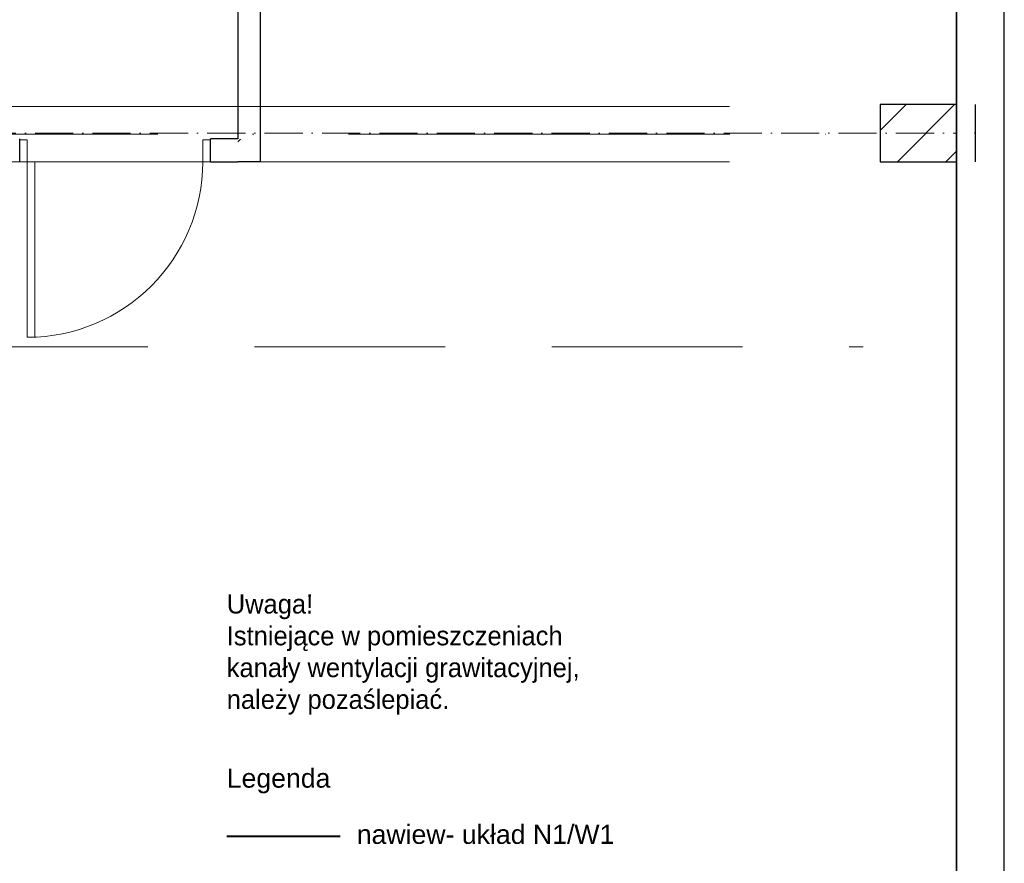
# Model space of a CAD drawing. Header units: millimetres. Extents: x 1700 to 4670, y 990 to 3874.
# Tile 105 of 110: x 4153 to 4670, y 1855 to 2297. Entities that reach past the tile are written whole.
import ezdxf

# ---------------------------------------------------------------- set-up
doc = ezdxf.new("R2010")
doc.units = ezdxf.units.MM
for name, pattern in [('Kropki i Kreski', [300, 200, -50, 0, -50]), ('Przerywana długa', [780, 500, -280]), ('Wipeout_Contour', [1000, 0, -1000])]:
    doc.linetypes.add(name, pattern=pattern)
doc.layers.get('0').update_dxf_attribs({"lineweight": 0})
for name, color, linetype, lineweight in [('CP_FRAME', 7, 'Continuous', 35), ('Nowe_410-K Osie_Nr_pióra__18', 9, 'Continuous', 13), ('Nowe_420-K Ściany_Nr_pióra__27', 7, 'Continuous', 25), ('Nowe_450-K Belki_Nr_pióra__69', 7, 'Continuous', 13), ('Nowe_450-K Belki_Nr_pióra__90', 7, 'Continuous', 13), ('Nowe_Drzwi Archicad_Nr_pióra__23', 7, 'Continuous', 15), ('Nowe_Drzwi Archicad_Nr_pióra__27', 7, 'Continuous', 25), ('Nowe_Drzwi Archicad_Nr_pióra__3', 7, 'Continuous', 13), ('WEN_N1-_ZLICZAC', 170, 'Continuous', 40)]:
    doc.layers.add(name, color=color, linetype=linetype, lineweight=lineweight)
for name, color, linetype in [('CP_LINENORM', 253, 'Continuous'), ('Nowe_420-K Ściany', 7, 'Continuous'), ('Nowe_Drzwi Archicad', 7, 'Continuous'), ('opisy mt', 7, 'Continuous')]:
    doc.layers.add(name, color=color, linetype=linetype)
pattern_1 = [(45, (2028.786, 2819.407), (-12.72792, 12.72792), [])]

# ---------------------------------------------------------------- blocks, each defined once
blk = doc.blocks.new('A2_POZIOM')
at = {"linetype": 'Continuous'}
blk.add_lwpolyline([(-569, 0), (0, 0), (0, 410), (-569, 410)], close=True, dxfattribs=at)
at = {"layer": 'CP_LINENORM', "linetype": 'Continuous'}
blk.add_lwpolyline([(-589, -5), (5, -5), (5, 415), (-589, 415)], close=True, dxfattribs=at)

msp = doc.modelspace()

# ---------------------------------------------------------------- linework, layer by layer
at = {"linetype": 'Przerywana długa', "ltscale": 0.2}
msp.add_line((3808.53, 2125.43), (4595.84, 2125.43), dxfattribs=at)
at = {"layer": 'WEN_N1-_ZLICZAC'}
msp.add_line((4262.01, 1868.87), (4321.51, 1868.87), dxfattribs=at)

# ---------------------------------------------------------------- texts
at = {"layer": 'opisy mt', "linetype": 'Continuous', "lineweight": 18, "char_height": 10, "width": 194.1959, "attachment_point": 1}
for s, insert in [('Uwaga!\\PIstniejące w pomieszczeniach kanały wentylacji grawitacyjnej, należy pozaślepiać.', (4262.01, 1995.54)), ('{\\fArial|b0|i0|c238|p34;Legenda}', (4262.01, 1904.22)), ('{\\fArial|b0|i0|c238|p34;nawiew- układ N1/W1}', (4330.21, 1874.74))]:
    msp.add_mtext(s, dxfattribs=dict(at, insert=insert))

# ---------------------------------------------------------------- wipeouts: each hides what was drawn before it
at = {"color": 252, "linetype": 'Wipeout_Contour', "lineweight": 0, "ltscale": 106614.595201}
msp.add_wipeout([(4654.79, 2252.41), (4604.79, 2252.41), (4604.79, 2222.41), (4654.79, 2222.41)], dxfattribs=at).dxf.layer = 'Nowe_420-K Ściany'
at = {"color": 252, "linetype": 'Wipeout_Contour', "lineweight": 0, "ltscale": 69602.693735}
msp.add_wipeout([(4267.79, 2234.41), (4267.79, 2222.41), (4279.79, 2222.41)], dxfattribs=at).dxf.layer = 'Nowe_420-K Ściany'

# ---------------------------------------------------------------- next in the draw order: hatches: boundary and pattern name
at = {"layer": 'Nowe_420-K Ściany', "linetype": 'Continuous', "lineweight": 0}
h = msp.add_hatch(dxfattribs=at)
h.set_pattern_fill('Bloczki_ceramiczne_0001', color=252, scale=0.1, style=0, pattern_type=2)
h.set_pattern_definition(pattern_1)
h.paths.add_polyline_path([(4644.85, 2237.41), (4644.85, 2222.41), (4654.79, 2222.41), (4654.79, 2236.91), (4654.79, 2237.41)])
h.paths.add_polyline_path([(4654.79, 2252.41), (4604.79, 2252.41), (4604.79, 2222.41), (4654.79, 2222.41)])
h = msp.add_hatch(dxfattribs=at)
h.set_pattern_fill('Bloczki_ceramiczne_0001', color=252, scale=0.1, style=0, pattern_type=2)
h.set_pattern_definition(pattern_1)
h.paths.add_polyline_path([(4267.79, 2234.41), (4267.79, 2222.41), (4279.79, 2222.41)])

# ---------------------------------------------------------------- next in the draw order: linework, layer by layer
at = {"layer": 'Nowe_410-K Osie_Nr_pióra__18', "color": 9, "linetype": 'Kropki i Kreski', "lineweight": 13, "ltscale": 0.1}
msp.add_line((4654.22, 2237.41), (4654.79, 2237.41), dxfattribs=at)
at = {"layer": 'Nowe_420-K Ściany_Nr_pióra__27', "color": 252, "linetype": 'Continuous', "lineweight": 25}
for points in [[(4644.85, 2252.41), (4604.79, 2252.41)], [(4604.79, 2222.41), (4644.85, 2222.41)]]:
    msp.add_lwpolyline(points, dxfattribs=at)
at = {"layer": 'Nowe_420-K Ściany_Nr_pióra__27', "color": 252, "linetype": 'Continuous', "lineweight": 25, "flags": 128}
for points in [[(4604.79, 2252.41), (4604.79, 2222.41)], [(4654.79, 2222.41), (4654.79, 2252.41)]]:
    msp.add_lwpolyline(points, dxfattribs=at)
at = {"layer": 'Nowe_450-K Belki_Nr_pióra__90', "color": 252, "linetype": 'Przerywana długa', "lineweight": 13}
for p, q in [((4604.79, 2222.41), (4604.79, 2251.41)), ((4654.79, 2222.41), (4654.79, 2251.41))]:
    msp.add_line(p, q, dxfattribs=at)

# ---------------------------------------------------------------- next in the draw order: wipeouts: each hides what was drawn before it
at = {"color": 252, "linetype": 'Wipeout_Contour', "lineweight": 0, "ltscale": 69686.968561}
msp.add_wipeout([(4267.79, 2234.41), (4279.79, 2222.41), (4279.79, 2234.41)], dxfattribs=at).dxf.layer = 'Nowe_420-K Ściany'

# ---------------------------------------------------------------- next in the draw order: hatches: boundary and pattern name
at = {"layer": 'Nowe_420-K Ściany', "linetype": 'Continuous', "lineweight": 0}
h = msp.add_hatch(dxfattribs=at)
h.set_pattern_fill('Bloczki_ceramiczne_0001', color=252, scale=0.1, style=0, pattern_type=2)
h.set_pattern_definition(pattern_1)
h.paths.add_polyline_path([(4267.79, 2234.41), (4279.79, 2222.41), (4279.79, 2234.41)])

# ---------------------------------------------------------------- next in the draw order: linework, layer by layer
at = {"layer": 'Nowe_420-K Ściany_Nr_pióra__27', "color": 252, "linetype": 'Continuous', "lineweight": 25, "flags": 128}
msp.add_lwpolyline([(4279.79, 2222.41), (4267.79, 2222.41)], dxfattribs=at)

# ---------------------------------------------------------------- next in the draw order: wipeouts: each hides what was drawn before it
at = {"color": 252, "linetype": 'Wipeout_Contour', "lineweight": 0, "ltscale": 91419.039264}
msp.add_wipeout([(4279.79, 2234.41), (4279.79, 2655.41), (4267.79, 2655.41), (4267.79, 2234.41)], dxfattribs=at).dxf.layer = 'Nowe_420-K Ściany'

# ---------------------------------------------------------------- next in the draw order: linework, layer by layer
at = {"layer": 'Nowe_410-K Osie_Nr_pióra__18', "color": 9, "linetype": 'Kropki i Kreski', "lineweight": 13, "ltscale": 0.1}
msp.add_line((2897.29, 2237.41), (4644.85, 2237.41), dxfattribs=at)
at = {"layer": 'Nowe_420-K Ściany_Nr_pióra__27', "color": 252, "linetype": 'Continuous', "lineweight": 25, "flags": 128}
for points in [[(4267.79, 2655.41), (4267.79, 2234.41)], [(4279.79, 2222.41), (4279.79, 2395.41)]]:
    msp.add_lwpolyline(points, dxfattribs=at)
at = {"layer": 'Nowe_450-K Belki_Nr_pióra__90', "color": 252, "linetype": 'Przerywana długa', "lineweight": 13}
msp.add_line((4025.79, 2251.41), (4604.79, 2251.41), dxfattribs=at)

# ---------------------------------------------------------------- next in the draw order: wipeouts: each hides what was drawn before it
at = {"color": 252, "linetype": 'Wipeout_Contour', "lineweight": 0, "ltscale": 92349.682149}
msp.add_wipeout([(4253.4, 2234.41), (4253.4, 2222.41), (4267.79, 2222.41), (4267.79, 2234.41)], dxfattribs=at).dxf.layer = 'Nowe_420-K Ściany'

# ---------------------------------------------------------------- next in the draw order: wipeouts: each hides what was drawn before it
at = {"color": 252, "linetype": 'Wipeout_Contour', "lineweight": 0, "ltscale": 90141.680707}
msp.add_wipeout([(4153.4, 2222.41), (4253.4, 2222.41), (4253.4, 2234.41), (4153.4, 2234.41)], dxfattribs=at).dxf.layer = 'Nowe_420-K Ściany'

# ---------------------------------------------------------------- next in the draw order: linework, layer by layer
at = {"layer": 'Nowe_420-K Ściany_Nr_pióra__27', "color": 252, "linetype": 'Continuous', "lineweight": 25}
for p, q in [((4153.4, 2233.91), (4153.4, 2234.41)), ((4153.4, 2222.41), (4153.4, 2233.91)), ((4253.4, 2233.91), (4253.4, 2234.41)), ((4253.4, 2222.41), (4253.4, 2233.91))]:
    msp.add_line(p, q, dxfattribs=at)
at = {"layer": 'Nowe_420-K Ściany_Nr_pióra__27', "color": 252, "linetype": 'Continuous', "lineweight": 25, "flags": 128}
for points in [[(4267.79, 2234.41), (4253.4, 2234.41)], [(4253.4, 2222.41), (4267.79, 2222.41)]]:
    msp.add_lwpolyline(points, dxfattribs=at)
at = {"layer": 'Nowe_450-K Belki_Nr_pióra__69', "color": 252, "linetype": 'Kropki i Kreski', "lineweight": 13}
msp.add_line((4025.79, 2236.91), (4604.79, 2236.91), dxfattribs=at)
at = {"layer": 'Nowe_Drzwi Archicad_Nr_pióra__3', "color": 252, "linetype": 'Continuous', "lineweight": 13}
msp.add_arc((4157.4, 2222.41), 92, 270, 0, dxfattribs=at)

# ---------------------------------------------------------------- next in the draw order: wipeouts: each hides what was drawn before it
at = {"color": 252, "linetype": 'Wipeout_Contour', "lineweight": 0, "ltscale": 88291.445136}
msp.add_wipeout([(4153.4, 2233.91), (4153.4, 2222.41), (4157.4, 2222.41), (4157.4, 2233.91)], dxfattribs=at).dxf.layer = 'Nowe_Drzwi Archicad'
at = {"color": 252, "linetype": 'Wipeout_Contour', "lineweight": 0, "ltscale": 91996.859724}
msp.add_wipeout([(4249.4, 2233.91), (4249.4, 2222.41), (4253.4, 2222.41), (4253.4, 2233.91)], dxfattribs=at).dxf.layer = 'Nowe_Drzwi Archicad'

# ---------------------------------------------------------------- next in the draw order: linework, layer by layer
at = {"layer": 'Nowe_Drzwi Archicad_Nr_pióra__23', "color": 252, "linetype": 'Continuous', "lineweight": 15}
for p, q in [((4153.4, 2233.91), (4153.4, 2222.41)), ((4157.4, 2233.91), (4153.4, 2233.91)), ((4249.4, 2233.91), (4249.4, 2222.41)), ((4253.4, 2233.91), (4249.4, 2233.91)), ((4253.4, 2222.41), (4253.4, 2233.91)), ((4249.4, 2222.41), (4253.4, 2222.41))]:
    msp.add_line(p, q, dxfattribs=at)
at = {"layer": 'Nowe_Drzwi Archicad_Nr_pióra__27', "color": 252, "linetype": 'Continuous', "lineweight": 25}
for p, q in [((4153.4, 2233.91), (4153.4, 2234.41)), ((4153.4, 2222.41), (4153.4, 2233.91)), ((4153.4, 2222.41), (4153.4, 2233.91)), ((4253.4, 2233.91), (4253.4, 2234.41)), ((4253.4, 2222.41), (4253.4, 2233.91)), ((4253.4, 2222.41), (4253.4, 2233.91))]:
    msp.add_line(p, q, dxfattribs=at)

# ---------------------------------------------------------------- next in the draw order: wipeouts: each hides what was drawn before it
at = {"color": 252, "linetype": 'Wipeout_Contour', "lineweight": 0, "ltscale": 89038.628521}
msp.add_wipeout([(4157.4, 2130.41), (4161.4, 2130.41), (4161.4, 2222.41), (4157.4, 2222.41)], dxfattribs=at).dxf.layer = 'Nowe_Drzwi Archicad'

# ---------------------------------------------------------------- next in the draw order: linework, layer by layer
at = {"layer": 'Nowe_450-K Belki_Nr_pióra__90', "color": 252, "linetype": 'Przerywana długa', "lineweight": 13}
msp.add_line((4025.79, 2222.41), (4604.79, 2222.41), dxfattribs=at)
at = {"layer": 'Nowe_Drzwi Archicad_Nr_pióra__23', "color": 252, "linetype": 'Continuous', "lineweight": 15}
for p, q in [((4157.4, 2222.41), (4157.4, 2233.91)), ((4153.4, 2222.41), (4157.4, 2222.41))]:
    msp.add_line(p, q, dxfattribs=at)
at = {"layer": 'Nowe_Drzwi Archicad_Nr_pióra__3', "color": 252, "linetype": 'Continuous', "lineweight": 13}
for p, q in [((4157.4, 2130.41), (4157.4, 2222.41)), ((4157.4, 2222.41), (4161.4, 2222.41)), ((4161.4, 2222.41), (4161.4, 2130.41)), ((4161.4, 2130.41), (4157.4, 2130.41))]:
    msp.add_line(p, q, dxfattribs=at)

# ---------------------------------------------------------------- next in the draw order: block references
at = {"layer": 'CP_FRAME', "xscale": 5, "yscale": 5}
msp.add_blockref('A2_POZIOM', (4644.85, 1026.13), dxfattribs=at)

doc.saveas('drawing.dxf')
